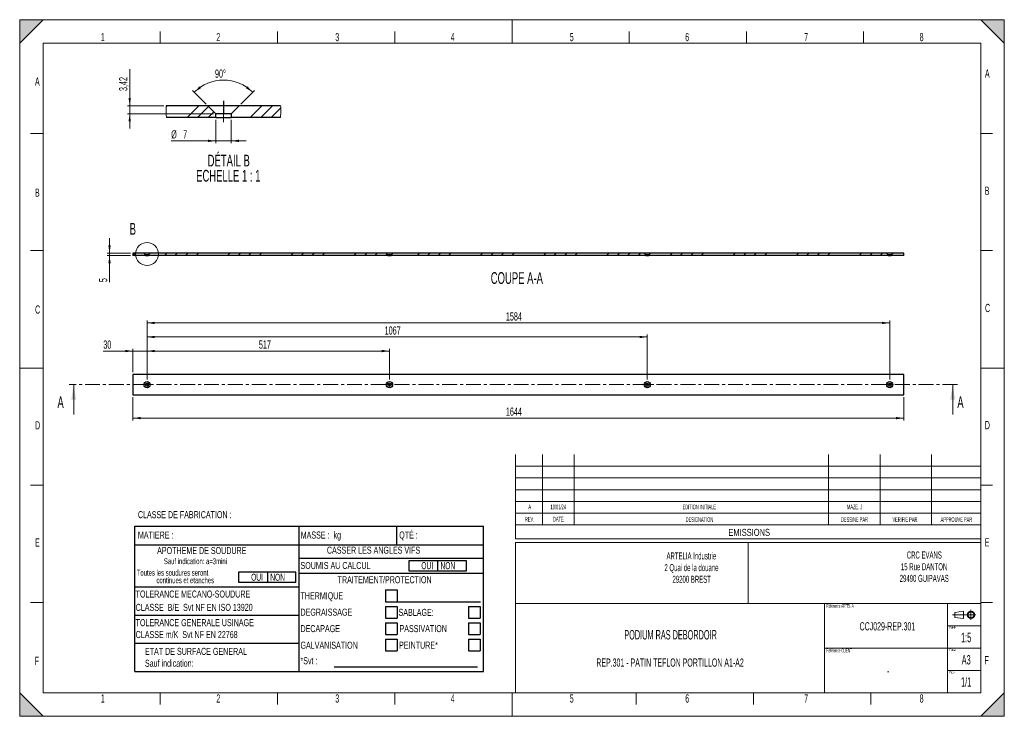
# Model space of a CAD drawing. Header units: millimetres. Extents: x 0 to 2100, y 0 to 1485.
import ezdxf
from ezdxf.enums import TextEntityAlignment as Align

# ---------------------------------------------------------------- set-up
doc = ezdxf.new("R2010")
doc.units = ezdxf.units.MM
doc.header["$LTSCALE"] = 5
doc.linetypes.add('CENTER', pattern=[10.16, 6.35, -1.27, 1.27, -1.27])
doc.linetypes.add('CENTERX2', pattern=[20.32, 12.7, -2.54, 2.54, -2.54])
doc.styles.add('SLDTEXTSTYLE0', font='TXT', dxfattribs={"width": 0.563})
doc.styles.add('SLDTEXTSTYLE1', font='TXT', dxfattribs={"width": 0.605})
doc.styles.add('SLDTEXTSTYLE5', font='TXT', dxfattribs={"width": 0.510549})
doc.styles.add('SLDTEXTSTYLE6', font='TXT', dxfattribs={"width": 0.638186})
doc.dimstyles.new('SLDDIMSTYLE0', dxfattribs={"dimtxt": 17.5, "dimasz": 16.51, "dimexe": 0, "dimexo": 0.0625, "dimgap": 4.375, "dimtad": 1, "dimrnd": 1e-09, "dimzin": 12, "dimdsep": 46, "dimtxsty": 'SLDTEXTSTYLE1', "dimsah": 1, "dimcen": 0.09, "dimadec": 0, "dimazin": 3, "dimtfac": 1, "dimtofl": 0, "dimtmove": 0, "dimatfit": 3, "dimfxl": 1, "dimfrac": 2, "dimtolj": 1, "dimtzin": 12, "dimarcsym": 0})
doc.dimstyles.new('SLDDIMSTYLE1', dxfattribs={"dimtxt": 17.5, "dimasz": 16.51, "dimexe": 0, "dimexo": 0.0625, "dimgap": 4.375, "dimtad": 1, "dimrnd": 1e-09, "dimzin": 12, "dimdsep": 46, "dimtxsty": 'SLDTEXTSTYLE1', "dimsah": 1, "dimcen": 0.09, "dimadec": 0, "dimazin": 3, "dimtfac": 1, "dimtmove": 0, "dimatfit": 0, "dimfxl": 1, "dimfrac": 2, "dimtolj": 1, "dimtzin": 12, "dimarcsym": 0})
doc.dimstyles.new('SLDDIMSTYLE2', dxfattribs={"dimtxt": 17.5, "dimasz": 16.51, "dimexe": 0, "dimexo": 0.0625, "dimgap": 4.375, "dimtad": 1, "dimdec": 0, "dimlfac": 0.2, "dimrnd": 1e-09, "dimzin": 12, "dimdsep": 46, "dimtxsty": 'SLDTEXTSTYLE1', "dimsah": 1, "dimcen": 0.09, "dimadec": 0, "dimazin": 3, "dimtfac": 1, "dimtdec": 0, "dimtmove": 0, "dimatfit": 0, "dimfxl": 1, "dimfrac": 2, "dimtolj": 1, "dimtzin": 12, "dimarcsym": 0})
doc.dimstyles.new('SLDDIMSTYLE3', dxfattribs={"dimtxt": 17.5, "dimasz": 16.51, "dimexe": 0, "dimexo": 0.0625, "dimgap": 4.375, "dimtad": 1, "dimdec": 4, "dimzin": 12, "dimdsep": 46, "dimtxsty": 'SLDTEXTSTYLE1', "dimsah": 1, "dimcen": 0.09, "dimazin": 3, "dimtfac": 1, "dimtofl": 0, "dimtmove": 0, "dimatfit": 3, "dimfxl": 1, "dimfrac": 2, "dimtolj": 1, "dimtzin": 12, "dimarcsym": 0})
doc.dimstyles.new('SLDDIMSTYLE4', dxfattribs={"dimtxt": 17.5, "dimasz": 16.51, "dimexe": 0, "dimexo": 0.0625, "dimgap": 4.375, "dimtad": 1, "dimlfac": 0.2, "dimrnd": 1e-09, "dimzin": 12, "dimdsep": 46, "dimtxsty": 'SLDTEXTSTYLE1', "dimsah": 1, "dimcen": 0.09, "dimadec": 0, "dimazin": 3, "dimtfac": 1, "dimtmove": 0, "dimatfit": 0, "dimfxl": 1, "dimfrac": 2, "dimtolj": 1, "dimtzin": 12, "dimarcsym": 0})

# ---------------------------------------------------------------- blocks, each defined once
blk = doc.blocks.new('SW_NOTE_0')
at = {"color": 0, "linetype": 'Continuous', "lineweight": 18, "insert": (51.3, 19.3), "char_height": 15, "attachment_point": 2, "style": 'SLDTEXTSTYLE0'}
blk.add_mtext('OUI    NON', dxfattribs=at)
blk = doc.blocks.new('SW_NOTE_0_1')
at = {"color": 0, "linetype": 'Continuous', "lineweight": 0, "insert": (0, 19.3), "char_height": 15, "attachment_point": 1, "style": 'SLDTEXTSTYLE1'}
blk.add_mtext('TOLERANCE GENERALE USINAGE', dxfattribs=at)
blk = doc.blocks.new('SW_NOTE_0_2')
at = {"color": 0, "linetype": 'Continuous', "lineweight": 0, "insert": (51.3, 19.3), "char_height": 15, "attachment_point": 2, "style": 'SLDTEXTSTYLE0'}
blk.add_mtext('OUI    NON', dxfattribs=at)
blk = doc.blocks.new('SW_NOTE_0_3')
at = {"color": 0, "linetype": 'Continuous', "lineweight": 0, "insert": (0, 19.3), "char_height": 15, "attachment_point": 1, "style": 'SLDTEXTSTYLE1'}
blk.add_mtext('APOTHEME DE SOUDURE', dxfattribs=at)
blk = doc.blocks.new('SW_NOTE_0_4')
at = {"color": 0, "linetype": 'Continuous', "lineweight": 0, "insert": (0, 19.3), "char_height": 15, "attachment_point": 1, "style": 'SLDTEXTSTYLE1'}
blk.add_mtext('ETAT DE SURFACE GENERAL', dxfattribs=at)
blk = doc.blocks.new('SW_NOTE_0_5')
at = {"color": 0, "linetype": 'Continuous', "lineweight": 0, "insert": (0, 19.3), "char_height": 15, "attachment_point": 1, "style": 'SLDTEXTSTYLE1'}
blk.add_mtext('TOLERANCE MECANO-SOUDURE', dxfattribs=at)
blk = doc.blocks.new('SW_NOTE_0_6')
at = {"color": 0, "linetype": 'Continuous', "lineweight": 0, "insert": (0, 16.1), "char_height": 12.5, "attachment_point": 1, "style": 'SLDTEXTSTYLE1'}
blk.add_mtext('continues et etanches', dxfattribs=at)
blk = doc.blocks.new('SW_NOTE_0_7')
at = {"color": 0, "linetype": 'Continuous', "lineweight": 0, "insert": (0, 16.1), "char_height": 12.5, "attachment_point": 1, "style": 'SLDTEXTSTYLE1'}
blk.add_mtext('Toutes les soudures seront', dxfattribs=at)
blk = doc.blocks.new('SW_NOTE_0_8')
at = {"color": 0, "linetype": 'Continuous', "lineweight": 0, "insert": (0, 19.3), "char_height": 15, "attachment_point": 1, "style": 'SLDTEXTSTYLE1'}
blk.add_mtext('Sauf indication:', dxfattribs=at)
blk = doc.blocks.new('SW_NOTE_0_9')
at = {"color": 0, "linetype": 'Continuous', "lineweight": 0, "insert": (0, 16.1), "char_height": 12.5, "attachment_point": 1, "style": 'SLDTEXTSTYLE1'}
blk.add_mtext('Sauf indication: a=3mini', dxfattribs=at)
blk = doc.blocks.new('SW_NOTE_0_10')
at = {"color": 0, "linetype": 'Continuous', "lineweight": 0, "insert": (0, 19.3), "char_height": 15, "attachment_point": 1, "style": 'SLDTEXTSTYLE1'}
blk.add_mtext('TRAITEMENT/PROTECTION', dxfattribs=at)
blk = doc.blocks.new('SW_NOTE_0_11')
at = {"color": 0, "linetype": 'Continuous', "lineweight": 0, "insert": (0, 19.3), "char_height": 15, "attachment_point": 1, "style": 'SLDTEXTSTYLE1'}
blk.add_mtext('PASSIVATION', dxfattribs=at)
blk = doc.blocks.new('SW_NOTE_0_12')
at = {"color": 0, "linetype": 'Continuous', "lineweight": 0, "insert": (0, 19.3), "char_height": 15, "attachment_point": 1, "style": 'SLDTEXTSTYLE1'}
blk.add_mtext('PEINTURE*', dxfattribs=at)
blk = doc.blocks.new('SW_NOTE_0_13')
at = {"color": 0, "linetype": 'Continuous', "lineweight": 0, "insert": (0, 19.3), "char_height": 15, "attachment_point": 1, "style": 'SLDTEXTSTYLE1'}
blk.add_mtext('SABLAGE:', dxfattribs=at)
blk = doc.blocks.new('SW_NOTE_0_14')
at = {"color": 0, "linetype": 'Continuous', "lineweight": 0, "insert": (0, 19.3), "char_height": 15, "attachment_point": 1, "style": 'SLDTEXTSTYLE1'}
blk.add_mtext('DEGRAISSAGE', dxfattribs=at)
blk = doc.blocks.new('SW_NOTE_0_15')
at = {"color": 0, "linetype": 'Continuous', "lineweight": 0, "insert": (0, 19.3), "char_height": 15, "attachment_point": 1, "style": 'SLDTEXTSTYLE1'}
blk.add_mtext('DECAPAGE', dxfattribs=at)
blk = doc.blocks.new('SW_NOTE_0_16')
at = {"color": 0, "linetype": 'Continuous', "lineweight": 0, "insert": (0, 19.3), "char_height": 15, "attachment_point": 1, "style": 'SLDTEXTSTYLE1'}
blk.add_mtext('THERMIQUE', dxfattribs=at)
blk = doc.blocks.new('SW_NOTE_0_17')
at = {"color": 0, "linetype": 'Continuous', "lineweight": 0, "insert": (0, 19.3), "char_height": 15, "attachment_point": 1, "style": 'SLDTEXTSTYLE1'}
blk.add_mtext('GALVANISATION', dxfattribs=at)
blk = doc.blocks.new('SW_NOTE_0_18')
at = {"color": 0, "linetype": 'Continuous', "lineweight": 0, "insert": (0, 19.3), "char_height": 15, "attachment_point": 1, "style": 'SLDTEXTSTYLE1'}
blk.add_mtext('*Svt :', dxfattribs=at)
blk = doc.blocks.new('SW_NOTE_0_19')
at = {"color": 0, "linetype": 'Continuous', "lineweight": 0, "insert": (0, 19.3), "char_height": 15, "attachment_point": 1, "style": 'SLDTEXTSTYLE1'}
blk.add_mtext('CASSER LES ANGLES VIFS', dxfattribs=at)
blk = doc.blocks.new('SW_NOTE_0_20')
at = {"color": 0, "linetype": 'Continuous', "lineweight": 0, "insert": (0, 19.3), "char_height": 15, "attachment_point": 1, "style": 'SLDTEXTSTYLE1'}
blk.add_mtext('SOUMIS AU CALCUL', dxfattribs=at)
blk = doc.blocks.new('Bloc matiere-traitement')
at = {"color": 7, "linetype": 'Continuous', "lineweight": 25}
for p, q in [((753.4, 0), (753.4, 309.9)), ((753.4, 309.9), (1497, 309.9)), ((1103.9, 0), (1103.9, 309.9)), ((1311.9, 269.9), (1311.9, 309.9)), ((1497, 0), (1497, 309.9)), ((753.4, 269.9), (1497, 269.9)), ((1103.9, 241.6), (1497, 241.6)), ((1338.3, 213.9), (1338.3, 236.6)), ((1338.3, 236.6), (1459.8, 236.6)), ((1399.1, 236.6), (1399.1, 213.9)), ((1459.8, 236.6), (1459.8, 213.9)), ((975.3, 189.2), (975.3, 211.9)), ((975.3, 211.9), (1096.8, 211.9)), ((1036.1, 211.9), (1036.1, 189.2)), ((1096.8, 189.2), (1096.8, 211.9)), ((1459.8, 213.9), (1338.3, 213.9)), ((1096.8, 189.2), (975.3, 189.2)), ((1103.9, 209.3), (1497, 209.3)), ((753.4, 180.2), (1103.9, 180.2)), ((1287.9, 173.6), (1312.9, 173.6)), ((1287.9, 173.6), (1287.9, 148.6)), ((1312.9, 173.6), (1312.9, 148.6)), ((1287.9, 148.6), (1312.9, 148.6)), ((1307.6, 148.6), (1490.4, 148.6)), ((1287.9, 138.6), (1312.9, 138.6)), ((1287.9, 138.6), (1287.9, 113.6)), ((1312.9, 138.6), (1312.9, 113.6)), ((1464.7, 138.6), (1464.7, 113.6)), ((1464.7, 138.6), (1489.7, 138.6)), ((1489.7, 138.6), (1489.7, 113.6)), ((753.4, 120), (1103.9, 120)), ((1287.9, 113.6), (1312.9, 113.6)), ((1464.7, 113.6), (1489.7, 113.6)), ((1287.9, 103.6), (1312.9, 103.6)), ((1287.9, 103.6), (1287.9, 78.6)), ((1312.9, 103.6), (1312.9, 78.6)), ((1464.7, 103.6), (1464.7, 78.6)), ((1464.7, 103.6), (1489.7, 103.6)), ((1489.7, 103.6), (1489.7, 78.6)), ((1287.9, 78.6), (1312.9, 78.6)), ((1287.9, 68.6), (1287.9, 43.6)), ((1287.9, 68.6), (1312.9, 68.6)), ((1312.9, 68.6), (1312.9, 43.6)), ((1464.7, 78.6), (1489.7, 78.6)), ((1464.7, 68.6), (1464.7, 43.6)), ((1464.7, 68.6), (1489.7, 68.6)), ((1489.7, 68.6), (1489.7, 43.6)), ((753.4, 60), (1103.9, 60)), ((1287.9, 43.6), (1312.9, 43.6)), ((1464.7, 43.6), (1489.7, 43.6)), ((753.4, 0), (1497, 0)), ((1178.6, 9.4), (1483.9, 9.4))]:
    blk.add_line(p, q, dxfattribs=at)
at = {"color": 7, "linetype": 'Continuous', "lineweight": 0}
for name, p in [('SW_NOTE_0_3', (800.8, 245.8)), ('SW_NOTE_0_19', (1162.9, 246.7)), ('SW_NOTE_0_9', (815.2, 225)), ('SW_NOTE_0_20', (1106.5, 214)), ('SW_NOTE_0_7', (757.3, 200.5)), ('SW_NOTE_0_6', (799.3, 184.4)), ('SW_NOTE_0_2', (986.1, 188.9)), ('SW_NOTE_0_10', (1185.7, 183.6)), ('SW_NOTE_0_5', (755, 153.1)), ('SW_NOTE_0_16', (1106.5, 149.3)), ('SW_NOTE_0_14', (1106.5, 114.4)), ('SW_NOTE_0_13', (1315.7, 114)), ('SW_NOTE_0_1', (755, 92.1)), ('SW_NOTE_0_15', (1106.5, 79.4)), ('SW_NOTE_0_11', (1317.7, 79.4)), ('SW_NOTE_0_17', (1106.5, 44)), ('SW_NOTE_0_12', (1316.9, 44.2)), ('SW_NOTE_0_4', (774.8, 30.9)), ('SW_NOTE_0_8', (774.8, 5.5)), ('SW_NOTE_0_18', (1106.5, 11))]:
    blk.add_blockref(name, p, dxfattribs=at)
at = {"color": 7, "linetype": 'Continuous', "lineweight": 18}
blk.add_blockref('SW_NOTE_0', (1349.1, 213.6), dxfattribs=at)
at = {"color": 7, "linetype": 'Continuous', "lineweight": 0, "style": 'SLDTEXTSTYLE1', "width": 0.605}
for tag, p in [('CLASSFAB', (759.8, 322.1)), ('MATERIAU', (759.8, 278.7)), ('MASSE', (1107, 278.7)), ('QUANTITE', (1317.1, 278.7)), ('TOLEMECAO', (755, 124.5)), ('TOLGEN', (755, 66.5))]:
    blk.add_attdef(tag, text='', height=15, dxfattribs=at).set_placement(p, align=Align.BOTTOM_LEFT)
at = {"color": 7, "linetype": 'Continuous', "lineweight": 0}
for tag in ['THERMIQUE', 'SABLAGE', 'GALVA', 'PEINTURE_SVT', 'PASSIV', 'DECAPAGE', 'DEGRAISSAGE', 'PEINTURE', 'RA']:
    blk.add_attdef(tag, (0, 0), '', height=17.5, dxfattribs=at)
at = {"color": 7, "linetype": 'Continuous', "lineweight": 18}
for tag in ['SOUDUREETANCHES?', 'CALCUL?']:
    blk.add_attdef(tag, (0, 0), '', height=17.5, dxfattribs=at)
blk = doc.blocks.new('SW_NOTE_0_22')
at = {"color": 0, "linetype": 'Continuous', "lineweight": 0, "attachment_point": 2, "style": 'SLDTEXTSTYLE5'}
for s, insert, char_height in [('PODIUM RAS DEBORDOIR', (143.5, 25.8), 20), ('REP.301 - PATIN TEFLON PORTILLON A1-A2', (142.3, -34.7), 17.5)]:
    blk.add_mtext(s, dxfattribs=dict(at, insert=insert, char_height=char_height))
blk = doc.blocks.new('SW_NOTE_0_23')
at = {"color": 0, "linetype": 'Continuous', "lineweight": 0, "char_height": 15, "attachment_point": 2, "style": 'SLDTEXTSTYLE5'}
for s, insert in [('CRC EVANS', (50.2, 19.3)), ('15 Rue DANTON', (49.7, -5.6)), ('29490 GUIPAVAS', (50, -30.5))]:
    blk.add_mtext(s, dxfattribs=dict(at, insert=insert))
blk = doc.blocks.new('SW_NOTE_0_24')
at = {"color": 0, "linetype": 'Continuous', "lineweight": 0, "char_height": 15, "attachment_point": 2, "style": 'SLDTEXTSTYLE5'}
for s, insert in [('ARTELIA Industrie', (75.2, 19.3)), ('2 Quai de la douane', (75.4, -5.6)), ('29200 BREST', (75.8, -30.5))]:
    blk.add_mtext(s, dxfattribs=dict(at, insert=insert))
blk = doc.blocks.new('_D')
at = {"color": 7, "linetype": 'Continuous', "lineweight": 0, "transparency": 16777216}
for p, q in [((241.6, 680.6), (241.6, 630.6)), ((1885.6, 680.6), (1885.6, 630.6)), ((241.6, 635.6), (1885.6, 635.6))]:
    blk.add_line(p, q, dxfattribs=at)
at = {"color": 7, "linetype": 'Continuous', "lineweight": 18, "transparency": 16777216}
for points in [[(241.6, 635.6), (258.1, 633.1), (258.1, 638.1)], [(1885.6, 635.6), (1869.1, 638.1), (1869.1, 633.1)]]:
    blk.add_solid(points, dxfattribs=at)
at = {"color": 7, "linetype": 'Continuous', "lineweight": 18, "transparency": 16777216, "insert": (1036.9, 658.2), "char_height": 17.5, "attachment_point": 1, "style": 'SLDTEXTSTYLE1'}
blk.add_mtext('1644', dxfattribs=at)
blk = doc.blocks.new('_D_1')
at = {"color": 7, "linetype": 'Continuous', "lineweight": 0, "transparency": 16777216}
for p, q in [((241.6, 778.6), (178.3, 778.6)), ((241.6, 733.6), (241.6, 783.6)), ((241.6, 778.6), (271.6, 778.6)), ((271.6, 717.9), (271.6, 783.6)), ((271.6, 778.6), (303.4, 778.6))]:
    blk.add_line(p, q, dxfattribs=at)
at = {"color": 7, "linetype": 'Continuous', "lineweight": 18, "transparency": 16777216}
for points in [[(241.6, 778.6), (225.1, 781.1), (225.1, 776.1)], [(271.6, 778.6), (288.1, 776.1), (288.1, 781.1)]]:
    blk.add_solid(points, dxfattribs=at)
at = {"color": 7, "linetype": 'Continuous', "lineweight": 18, "transparency": 16777216, "insert": (178.3, 801.2), "char_height": 17.5, "attachment_point": 1, "style": 'SLDTEXTSTYLE1'}
blk.add_mtext('30', dxfattribs=at)
blk = doc.blocks.new('_D_2')
at = {"color": 7, "linetype": 'Continuous', "lineweight": 0, "transparency": 16777216}
for p, q in [((271.6, 717.9), (271.6, 783.6)), ((271.6, 778.6), (788.6, 778.6)), ((788.6, 717.9), (788.6, 783.6))]:
    blk.add_line(p, q, dxfattribs=at)
at = {"color": 7, "linetype": 'Continuous', "lineweight": 18, "transparency": 16777216}
for points in [[(271.6, 778.6), (288.1, 776.1), (288.1, 781.1)], [(788.6, 778.6), (772.1, 781.1), (772.1, 776.1)]]:
    blk.add_solid(points, dxfattribs=at)
at = {"color": 7, "linetype": 'Continuous', "lineweight": 18, "transparency": 16777216, "insert": (510.1, 801.2), "char_height": 17.5, "attachment_point": 1, "style": 'SLDTEXTSTYLE1'}
blk.add_mtext('517', dxfattribs=at)
blk = doc.blocks.new('_D_3')
at = {"color": 7, "linetype": 'Continuous', "lineweight": 0, "transparency": 16777216}
for p, q in [((271.6, 717.9), (271.6, 813.6)), ((271.6, 808.6), (1338.6, 808.6)), ((1338.6, 717.9), (1338.6, 813.6))]:
    blk.add_line(p, q, dxfattribs=at)
at = {"color": 7, "linetype": 'Continuous', "lineweight": 18, "transparency": 16777216}
for points in [[(271.6, 808.6), (288.1, 806.1), (288.1, 811.1)], [(1338.6, 808.6), (1322.1, 811.1), (1322.1, 806.1)]]:
    blk.add_solid(points, dxfattribs=at)
at = {"color": 7, "linetype": 'Continuous', "lineweight": 18, "transparency": 16777216, "insert": (778.4, 831.2), "char_height": 17.5, "attachment_point": 1, "style": 'SLDTEXTSTYLE1'}
blk.add_mtext('1067', dxfattribs=at)
blk = doc.blocks.new('_D_4')
at = {"color": 7, "linetype": 'Continuous', "lineweight": 0, "transparency": 16777216}
for p, q in [((271.6, 717.9), (271.6, 843.6)), ((1855.6, 717.9), (1855.6, 843.6)), ((271.6, 838.6), (1855.6, 838.6))]:
    blk.add_line(p, q, dxfattribs=at)
at = {"color": 7, "linetype": 'Continuous', "lineweight": 18, "transparency": 16777216}
for points in [[(271.6, 838.6), (288.1, 836.1), (288.1, 841.1)], [(1855.6, 838.6), (1839.1, 841.1), (1839.1, 836.1)]]:
    blk.add_solid(points, dxfattribs=at)
at = {"color": 7, "linetype": 'Continuous', "lineweight": 18, "transparency": 16777216, "insert": (1036.9, 861.2), "char_height": 17.5, "attachment_point": 1, "style": 'SLDTEXTSTYLE1'}
blk.add_mtext('1584', dxfattribs=at)
blk = doc.blocks.new('SW_CENTERMARKSYMBOL_0')
at = {"color": 0, "linetype": 'Continuous', "lineweight": 18}
for p, q in [((-5, 0), (-5.8, 0)), ((0, 0), (-2.5, 0)), ((0, 5), (0, 5.8)), ((0, 0), (0, 2.5)), ((0, 0), (0, -2.5)), ((0, 0), (2.5, 0)), ((5, 0), (5.8, 0)), ((0, -5), (0, -5.8))]:
    blk.add_line(p, q, dxfattribs=at)
blk = doc.blocks.new('SW_CENTERMARKSYMBOL_1')
at = {"color": 0, "linetype": 'Continuous', "lineweight": 18}
for p, q in [((-5, 0), (-5.8, 0)), ((0, 0), (-2.5, 0)), ((0, 5), (0, 5.8)), ((0, 0), (0, 2.5)), ((0, 0), (0, -2.5)), ((0, 0), (2.5, 0)), ((5, 0), (5.8, 0)), ((0, -5), (0, -5.8))]:
    blk.add_line(p, q, dxfattribs=at)
blk = doc.blocks.new('SW_CENTERMARKSYMBOL_2')
at = {"color": 0, "linetype": 'Continuous', "lineweight": 18}
for p, q in [((-5, 0), (-5.8, 0)), ((0, 0), (-2.5, 0)), ((0, 5), (0, 5.8)), ((0, 0), (0, 2.5)), ((0, 0), (0, -2.5)), ((0, 0), (2.5, 0)), ((5, 0), (5.8, 0)), ((0, -5), (0, -5.8))]:
    blk.add_line(p, q, dxfattribs=at)
blk = doc.blocks.new('SW_CENTERMARKSYMBOL_3')
at = {"color": 0, "linetype": 'Continuous', "lineweight": 18}
for p, q in [((-5, 0), (-5.8, 0)), ((0, 0), (-2.5, 0)), ((0, 5), (0, 5.8)), ((0, 0), (0, 2.5)), ((0, 0), (0, -2.5)), ((0, 0), (2.5, 0)), ((5, 0), (5.8, 0)), ((0, -5), (0, -5.8))]:
    blk.add_line(p, q, dxfattribs=at)
blk = doc.blocks.new('SW_CENTERMARKSYMBOL_4')
at = {"color": 0, "linetype": 'Continuous', "lineweight": 18}
for p, q in [((-5, 0), (-5.8, 0)), ((0, 0), (-2.5, 0)), ((0, 5), (0, 5.8)), ((0, 0), (0, 2.5)), ((0, 0), (0, -2.5)), ((0, 0), (2.5, 0)), ((5, 0), (5.8, 0)), ((0, -5), (0, -5.8))]:
    blk.add_line(p, q, dxfattribs=at)
blk = doc.blocks.new('SW_CENTERMARKSYMBOL_5')
at = {"color": 0, "linetype": 'Continuous', "lineweight": 18}
for p, q in [((-5, 0), (-5.8, 0)), ((0, 0), (-2.5, 0)), ((0, 5), (0, 5.8)), ((0, 0), (0, 2.5)), ((0, 0), (0, -2.5)), ((0, 0), (2.5, 0)), ((5, 0), (5.8, 0)), ((0, -5), (0, -5.8))]:
    blk.add_line(p, q, dxfattribs=at)
blk = doc.blocks.new('SW_CENTERMARKSYMBOL_6')
at = {"color": 0, "linetype": 'Continuous', "lineweight": 18}
for p, q in [((-5, 0), (-5.8, 0)), ((0, 0), (-2.5, 0)), ((0, 5), (0, 5.8)), ((0, 0), (0, 2.5)), ((0, 0), (0, -2.5)), ((0, 0), (2.5, 0)), ((5, 0), (5.8, 0)), ((0, -5), (0, -5.8))]:
    blk.add_line(p, q, dxfattribs=at)
blk = doc.blocks.new('SW_CENTERMARKSYMBOL_7')
at = {"color": 0, "linetype": 'Continuous', "lineweight": 18}
for p, q in [((-5, 0), (-5.8, 0)), ((0, 0), (-2.5, 0)), ((0, 5), (0, 5.8)), ((0, 0), (0, 2.5)), ((0, 0), (0, -2.5)), ((0, 0), (2.5, 0)), ((5, 0), (5.8, 0)), ((0, -5), (0, -5.8))]:
    blk.add_line(p, q, dxfattribs=at)
blk = doc.blocks.new('_D_5')
at = {"color": 7, "linetype": 'Continuous', "lineweight": 0, "transparency": 16777216}
for p, q in [((191.6, 987.2), (191.6, 1019)), ((236.6, 987.2), (186.6, 987.2)), ((191.6, 987.2), (191.6, 982.2)), ((236.6, 982.2), (186.6, 982.2)), ((191.6, 982.2), (191.6, 925.5))]:
    blk.add_line(p, q, dxfattribs=at)
at = {"color": 7, "linetype": 'Continuous', "lineweight": 18, "transparency": 16777216}
for points in [[(191.6, 987.2), (194.2, 1003.7), (189.1, 1003.7)], [(191.6, 982.2), (189.1, 965.7), (194.2, 965.7)]]:
    blk.add_solid(points, dxfattribs=at)
at = {"color": 7, "linetype": 'Continuous', "lineweight": 18, "transparency": 16777216, "insert": (169.1, 925.5), "char_height": 17.5, "attachment_point": 1, "rotation": 90, "style": 'SLDTEXTSTYLE1'}
blk.add_mtext('5', dxfattribs=at)
blk = doc.blocks.new('SW_HATCH_0')
at = {"color": 0, "linetype": 'Continuous', "lineweight": 18}
for p, q in [((-202.1, 0), (-204.2, -2.2)), ((-134.7, 0), (-159.7, -25)), ((0, 0), (-25, -25)), ((22.5, 0), (-2.5, -25)), ((-114, -1.7), (-137.3, -25)), ((-102.7, -12.9), (-114.8, -25)), ((40.1, -4.8), (19.9, -25))]:
    blk.add_line(p, q, dxfattribs=at)
blk = doc.blocks.new('_D_6')
at = {"color": 7, "linetype": 'Continuous', "lineweight": 0, "transparency": 16777216}
for p, q in [((418.1, 1271.7), (418.1, 1221.7)), ((451.1, 1271.7), (451.1, 1221.7)), ((418.1, 1226.7), (323.1, 1226.7)), ((451.1, 1226.7), (418.1, 1226.7)), ((451.1, 1226.7), (482.9, 1226.7))]:
    blk.add_line(p, q, dxfattribs=at)
at = {"color": 7, "linetype": 'Continuous', "lineweight": 18, "transparency": 16777216}
for points in [[(418.1, 1226.7), (401.6, 1229.2), (401.6, 1224.2)], [(451.1, 1226.7), (467.6, 1224.2), (467.6, 1229.2)]]:
    blk.add_solid(points, dxfattribs=at)
at = {"color": 7, "linetype": 'Continuous', "lineweight": 18, "transparency": 16777216, "char_height": 17.5, "attachment_point": 1, "style": 'SLDTEXTSTYLE1'}
for s, insert in [('%%c', (323.1, 1249.3)), ('7', (348.6, 1249.3))]:
    blk.add_mtext(s, dxfattribs=dict(at, insert=insert))
blk = doc.blocks.new('_D_7')
at = {"color": 7, "linetype": 'Continuous', "lineweight": 0, "transparency": 16777216}
for p, q in [((397.5, 1305.2), (368.8, 1334)), ((471.8, 1305.2), (500.5, 1334))]:
    blk.add_line(p, q, dxfattribs=at)
at = {"color": 7, "linetype": 'Continuous', "lineweight": 18, "transparency": 16777216}
blk.add_arc((434.6, 1268.1), 88.2, 45, 135, dxfattribs=at)
for points in [[(372.3, 1330.4), (386.6, 1339), (383.4, 1342.9)], [(497, 1330.4), (485.9, 1342.9), (482.6, 1339)]]:
    blk.add_solid(points, dxfattribs=at)
at = {"color": 7, "linetype": 'Continuous', "lineweight": 18, "transparency": 16777216, "insert": (416.5, 1378.8), "char_height": 17.5, "attachment_point": 1, "style": 'SLDTEXTSTYLE1'}
blk.add_mtext('90°', dxfattribs=at)
blk = doc.blocks.new('_D_8')
at = {"color": 7, "linetype": 'Continuous', "lineweight": 0, "transparency": 16777216}
for p, q in [((234.6, 1301.7), (234.6, 1379.7)), ((307.7, 1301.7), (229.6, 1301.7)), ((413.1, 1284.6), (229.6, 1284.6)), ((234.6, 1301.7), (234.6, 1284.6)), ((234.6, 1284.6), (234.6, 1252.9))]:
    blk.add_line(p, q, dxfattribs=at)
at = {"color": 7, "linetype": 'Continuous', "lineweight": 18, "transparency": 16777216}
for points in [[(234.6, 1301.7), (237.2, 1318.2), (232.1, 1318.2)], [(234.6, 1284.6), (232.1, 1268.1), (237.2, 1268.1)]]:
    blk.add_solid(points, dxfattribs=at)
at = {"color": 7, "linetype": 'Continuous', "lineweight": 18, "transparency": 16777216, "insert": (212.1, 1332.9), "char_height": 17.5, "attachment_point": 1, "rotation": 90, "style": 'SLDTEXTSTYLE1'}
blk.add_mtext('3,42', dxfattribs=at)
blk = doc.blocks.new('SW_NOTE_0_26')
at = {"color": 0, "linetype": 'Continuous', "lineweight": 18, "char_height": 25, "attachment_point": 2, "style": 'SLDTEXTSTYLE1'}
for s, insert in [('DÉTAIL B', (77.7, 32.2)), ('ECHELLE 1 : 1', (76.7, -0.1))]:
    blk.add_mtext(s, dxfattribs=dict(at, insert=insert))

msp = doc.modelspace()

# ---------------------------------------------------------------- hatches: boundary and pattern name
at = {"linetype": 'Continuous'}
for points in [[(0, 1435), (50, 1485), (0, 1485)], [(2050, 1485), (2100, 1435), (2100, 1485)], [(0, 0), (50, 0), (0, 50)], [(2050, 0), (2100, 0), (2100, 50)]]:
    msp.add_hatch(color=7, dxfattribs=at).paths.add_polyline_path(points, flags=0)
at = {"linetype": 'Continuous', "lineweight": 18}
h = msp.add_hatch(dxfattribs=at)
h.set_pattern_fill('ANSI34', scale=5, angle=3e-322, style=0)
h.paths.add_polyline_path([(264.91653, 987.2098), (241.63653, 987.2098), (241.63653, 982.2098), (268.33653, 982.2098), (268.33653, 983.7898)], flags=0)
h = msp.add_hatch(dxfattribs=at)
h.set_pattern_fill('ANSI34', scale=5, angle=3e-322, style=0)
h.paths.add_polyline_path([(274.93653, 982.2098), (785.33653, 982.2098), (785.33653, 983.7898), (781.91653, 987.2098), (278.35653, 987.2098), (274.93653, 983.7898)], flags=0)
h = msp.add_hatch(dxfattribs=at)
h.set_pattern_fill('ANSI34', scale=5, angle=3e-322, style=0)
h.paths.add_polyline_path([(791.93653, 982.2098), (1335.33653, 982.2098), (1335.33653, 983.7898), (1331.91653, 987.2098), (795.35653, 987.2098), (791.93653, 983.7898)], flags=0)
h = msp.add_hatch(dxfattribs=at)
h.set_pattern_fill('ANSI34', scale=5, angle=3e-322, style=0)
h.paths.add_polyline_path([(1341.93653, 982.2098), (1852.33653, 982.2098), (1852.33653, 983.7898), (1848.91653, 987.2098), (1345.35653, 987.2098), (1341.93653, 983.7898)], flags=0)
h = msp.add_hatch(dxfattribs=at)
h.set_pattern_fill('ANSI34', scale=5, angle=3e-322, style=0)
h.paths.add_polyline_path([(1858.93653, 982.2098), (1885.63653, 982.2098), (1885.63653, 987.2098), (1862.35653, 987.2098), (1858.93653, 983.7898)], flags=0)

# ---------------------------------------------------------------- linework, layer by layer
at = {"color": 7, "linetype": 'Continuous', "lineweight": 18}
for p, q in [((0, 1485), (0, 1435)), ((0, 1435), (50, 1485)), ((50, 1485), (0, 1485)), ((0, 0), (0, 1485)), ((0, 1485), (2100, 1485)), ((1050, 1485), (1050, 1435.17068)), ((2050, 1485), (2100, 1485)), ((2100, 1435), (2050, 1485)), ((2100, 1485), (2100, 1435)), ((2100, 0), (2100, 1485)), ((299.92381, 1460.17068), (299.92381, 1435.17068)), ((299.92381, 1460.17068), (299.92381, 1435.17068)), ((549.92381, 1460.17068), (549.92381, 1435.17068)), ((549.92381, 1460.17068), (549.92381, 1435.17068)), ((549.92381, 1460.17068), (549.92381, 1435.17068)), ((799.92381, 1460.17068), (799.92381, 1435.17068)), ((799.92381, 1460.17068), (799.92381, 1435.17068)), ((799.92381, 1460.17068), (799.92381, 1435.17068)), ((799.92381, 1460.17068), (799.92381, 1435.17068)), ((1299.92381, 1460.17068), (1299.92381, 1435.17068)), ((1549.92381, 1460.17068), (1549.92381, 1435.17068)), ((1799.92381, 1460.17068), (1799.92381, 1435.17068)), ((2049.92381, 1435.17068), (49.92381, 1435.17068)), ((49.92381, 1435.17068), (49.92381, 50.17068)), ((2049.92381, 50.17068), (2049.92381, 1435.17068)), ((49.92381, 1242.67068), (23.26561, 1242.67068)), ((2049.92381, 1242.67068), (2074.92381, 1242.67068)), ((2049.92381, 1242.67068), (2074.92381, 1242.67068)), ((49.92381, 992.67068), (23.26561, 992.67068)), ((2049.92381, 992.67068), (2074.92381, 992.67068)), ((2049.92381, 992.67068), (2074.92381, 992.67068)), ((2049.92381, 992.67068), (2074.92381, 992.67068)), ((0, 742.5), (49.92381, 742.5)), ((2100, 742.5), (2049.92381, 742.5)), ((115.21005, 643.5975), (115.21005, 707.0975)), ((1989.87311, 643.5975), (1989.87311, 707.0975)), ((1057.42381, 557.75178), (1057.42381, 378.05983)), ((1114.92381, 408.05983), (1114.92381, 557.75178)), ((1182.57477, 557.75178), (1182.57477, 408.05983)), ((1724.94088, 408.05983), (1724.94088, 557.75178)), ((1834.92381, 408.05983), (1834.92381, 557.75178)), ((1944.90675, 408.05983), (1944.90675, 557.75178)), ((2049.92381, 50.17068), (2049.92381, 557.75178)), ((1057.42381, 533.05983), (2049.92381, 533.05983)), ((1057.42381, 508.05983), (2049.92381, 508.05983)), ((49.92381, 492.67068), (23.26561, 492.67068)), ((1057.42381, 483.05983), (2049.92381, 483.05983)), ((2049.92381, 492.67068), (2074.92381, 492.67068)), ((2049.92381, 492.67068), (2074.92381, 492.67068)), ((2049.92381, 492.67068), (2074.92381, 492.67068)), ((1057.42381, 458.05983), (2049.92381, 458.05983)), ((1057.42381, 433.05983), (2049.92381, 433.05983)), ((1114.92381, 408.05983), (1057.42381, 408.05983)), ((1114.92381, 408.05983), (1182.57477, 408.05983)), ((1182.57477, 408.05983), (1724.94088, 408.05983)), ((1724.94088, 408.05983), (1834.92381, 408.05983)), ((1834.92381, 408.05983), (1944.90675, 408.05983)), ((1944.90675, 408.05983), (2049.92381, 408.05983)), ((1057.42381, 378.05983), (2049.92381, 378.05983)), ((1057.42381, 50.17068), (1057.42381, 370.19082)), ((1057.42381, 370.19082), (1553.67381, 370.19082)), ((1553.67381, 240.19082), (1553.67381, 370.19082)), ((1553.67381, 370.19082), (2049.92381, 370.19082)), ((49.92381, 242.67068), (23.26561, 242.67068)), ((1057.42381, 240.19082), (2049.92381, 240.19082)), ((1716.41788, 240.19082), (1716.41788, 50.17068)), ((1978.91788, 192.67068), (1978.91788, 240.17068)), ((2049.92381, 242.67068), (2074.92381, 242.67068)), ((2049.92381, 242.67068), (2074.92381, 242.67068)), ((1994.32877, 221.40841), (1994.26504, 210.90963)), ((2013.10869, 208.54775), (1994.26504, 210.90963)), ((1994.32877, 221.40841), (2013.10869, 224.29361)), ((2013.10869, 208.54775), (2013.10869, 224.29361)), ((1978.91788, 145.17068), (1978.91788, 192.67068)), ((1978.91788, 192.67068), (2049.92381, 192.67068)), ((1716.41788, 145.17068), (1978.91788, 145.17068)), ((1978.91788, 97.67068), (1978.91788, 145.17068)), ((1978.91788, 145.17068), (2049.92381, 145.17068)), ((1978.91788, 50.17068), (1978.91788, 97.67068)), ((1978.91788, 97.67068), (2049.92381, 97.67068)), ((0, 50), (0, 0)), ((50, 0), (0, 50)), ((49.92381, 50.17068), (2049.92381, 50.17068)), ((299.92381, 50.17068), (299.92381, 25.17068)), ((299.92381, 50.17068), (299.92381, 25.17068)), ((549.92381, 50.17068), (549.92381, 25.17068)), ((549.92381, 50.17068), (549.92381, 25.17068)), ((549.92381, 50.17068), (549.92381, 25.17068)), ((799.92381, 50.17068), (799.92381, 25.17068)), ((799.92381, 50.17068), (799.92381, 25.17068)), ((799.92381, 50.17068), (799.92381, 25.17068)), ((799.92381, 50.17068), (799.92381, 25.17068)), ((1050, 0), (1050, 50.17068)), ((1057.42381, 50.17068), (2049.92381, 50.17068)), ((1114.92381, 50.17068), (2049.92381, 50.17068)), ((1315.07618, 50.17068), (1315.07618, 25.17068)), ((1565.07618, 50.17068), (1565.07618, 25.17068)), ((1815.07618, 50.17068), (1815.07618, 25.17068)), ((1839.80138, 50.33071), (1839.80138, 50.17068)), ((1839.80138, 50.33071), (1839.80138, 50.17068)), ((2050, 0), (2100, 50)), ((2100, 50), (2100, 0)), ((0, 0), (50, 0)), ((0, 0), (2100, 0)), ((2100, 0), (2050, 0))]:
    msp.add_line(p, q, dxfattribs=at)
at = {"color": 8, "linetype": 'CENTERX2'}
msp.add_line((434.63449, 1311.70625), (434.63449, 1284.60625), dxfattribs=at)
at = {"color": 7, "linetype": 'Continuous', "lineweight": 25}
for p, q in [((401.03445, 1301.70625), (312.66044, 1301.70625)), ((418.13443, 1284.60625), (401.03445, 1301.70625)), ((468.23452, 1301.70625), (401.03445, 1301.70625)), ((451.13454, 1284.60625), (418.13443, 1284.60625)), ((418.13443, 1276.70625), (418.13443, 1284.60625)), ((468.23452, 1301.70625), (451.13454, 1284.60625)), ((451.13454, 1284.60625), (451.13454, 1276.70625)), ((556.60854, 1301.70625), (468.23452, 1301.70625)), ((418.13443, 1276.70625), (313.35662, 1276.70625)), ((418.13443, 1276.70625), (451.13454, 1276.70625)), ((555.91235, 1276.70625), (451.13454, 1276.70625)), ((241.63653, 987.2098), (241.63653, 982.2098)), ((264.91653, 987.2098), (241.63653, 987.2098)), ((268.33653, 983.7898), (264.91653, 987.2098)), ((278.35653, 987.2098), (264.91653, 987.2098)), ((278.35653, 987.2098), (274.93653, 983.7898)), ((781.91653, 987.2098), (278.35653, 987.2098)), ((785.33653, 983.7898), (781.91653, 987.2098)), ((795.35653, 987.2098), (781.91653, 987.2098)), ((795.35653, 987.2098), (791.93653, 983.7898)), ((1331.91653, 987.2098), (795.35653, 987.2098)), ((1335.33653, 983.7898), (1331.91653, 987.2098)), ((1345.35653, 987.2098), (1331.91653, 987.2098)), ((1345.35653, 987.2098), (1341.93653, 983.7898)), ((1848.91653, 987.2098), (1345.35653, 987.2098)), ((1852.33653, 983.7898), (1848.91653, 987.2098)), ((1862.35653, 987.2098), (1848.91653, 987.2098)), ((1862.35653, 987.2098), (1858.93653, 983.7898)), ((1885.63653, 987.2098), (1862.35653, 987.2098)), ((1885.63653, 982.2098), (1885.63653, 987.2098)), ((268.33653, 982.2098), (241.63653, 982.2098)), ((274.93653, 983.7898), (268.33653, 983.7898)), ((268.33653, 982.2098), (268.33653, 983.7898)), ((268.33653, 982.2098), (274.93653, 982.2098)), ((274.93653, 983.7898), (274.93653, 982.2098)), ((785.33653, 982.2098), (274.93653, 982.2098)), ((791.93653, 983.7898), (785.33653, 983.7898)), ((785.33653, 982.2098), (785.33653, 983.7898)), ((785.33653, 982.2098), (791.93653, 982.2098)), ((791.93653, 983.7898), (791.93653, 982.2098)), ((1335.33653, 982.2098), (791.93653, 982.2098)), ((1341.93653, 983.7898), (1335.33653, 983.7898)), ((1335.33653, 982.2098), (1335.33653, 983.7898)), ((1335.33653, 982.2098), (1341.93653, 982.2098)), ((1341.93653, 983.7898), (1341.93653, 982.2098)), ((1852.33653, 982.2098), (1341.93653, 982.2098)), ((1858.93653, 983.7898), (1852.33653, 983.7898)), ((1852.33653, 982.2098), (1852.33653, 983.7898)), ((1852.33653, 982.2098), (1858.93653, 982.2098)), ((1858.93653, 983.7898), (1858.93653, 982.2098)), ((1885.63653, 982.2098), (1858.93653, 982.2098)), ((1885.63653, 728.5975), (241.63653, 728.5975)), ((241.63653, 728.5975), (241.63653, 685.5975)), ((1885.63653, 685.5975), (1885.63653, 728.5975)), ((241.63653, 685.5975), (1885.63653, 685.5975))]:
    msp.add_line(p, q, dxfattribs=at)
at = {"color": 7, "linetype": 'CENTERX2', "lineweight": 18}
for p, q in [((434.63449, 1266.70625), (434.63449, 1284.60625)), ((1989.4899, 216.42068), (2039.35178, 216.42068)), ((2028.85454, 205.90172), (2028.85454, 226.93964))]:
    msp.add_line(p, q, dxfattribs=at)
at = {"color": 7, "linetype": 'CENTER', "lineweight": 18}
msp.add_line((1999.87311, 707.0975), (105.21005, 707.0975), dxfattribs=at)
at = {"color": 7, "linetype": 'Continuous', "lineweight": 18}
for centre, radius in [((271.63653, 985.38732), 24.46282), ((2028.85454, 216.42068), 7.87293), ((2028.85454, 216.42068), 6.29834)]:
    msp.add_circle(centre, radius, dxfattribs=at)
at = {"color": 7, "linetype": 'Continuous', "lineweight": 25}
for centre, radius in [((271.63653, 707.0975), 6.72), ((271.63653, 707.0975), 3.3), ((788.63653, 707.0975), 6.72), ((788.63653, 707.0975), 3.3), ((1338.63653, 707.0975), 6.72), ((1338.63653, 707.0975), 3.3), ((1855.63653, 707.0975), 6.72), ((1855.63653, 707.0975), 3.3)]:
    msp.add_circle(centre, radius, dxfattribs=at)
at = {"color": 7, "linetype": 'Continuous', "lineweight": 18}
for centre, radius, start, end in [((434.61484, 1292.59265), 122.29445, 175.72625785, 187.46398213), ((434.60106, 1292.59605), 122.34752, 352.53767, 359.9989625), ((434.69542, 1292.59431), 122.25316, 359.99977674, 4.27440993)]:
    msp.add_arc(centre, radius, start, end, dxfattribs=at)
for points in [[(115.21005, 707.0975), (110.13005, 675.3475), (120.29005, 675.3475)], [(1989.87311, 707.0975), (1984.79311, 675.3475), (1994.95311, 675.3475)]]:
    msp.add_solid(points, dxfattribs=at)

# ---------------------------------------------------------------- block references
for name, p in [('SW_HATCH_0', (516.72886, 1301.70625)), ('SW_NOTE_0_26', (368.18896, 1164.91232)), ('SW_CENTERMARKSYMBOL_3', (271.63653, 707.0975)), ('SW_CENTERMARKSYMBOL_2', (788.63653, 707.0975)), ('SW_CENTERMARKSYMBOL_1', (1338.63653, 707.0975)), ('SW_CENTERMARKSYMBOL_0', (1855.63653, 707.0975))]:
    msp.add_blockref(name, p, dxfattribs=at)
at = {"color": 8, "linetype": 'Continuous'}
for name, p in [('SW_CENTERMARKSYMBOL_7', (271.63653, 707.0975)), ('SW_CENTERMARKSYMBOL_6', (788.63653, 707.0975)), ('SW_CENTERMARKSYMBOL_5', (1338.63653, 707.0975)), ('SW_CENTERMARKSYMBOL_4', (1855.63653, 707.0975))]:
    msp.add_blockref(name, p, dxfattribs=at)
at = {"color": 7, "linetype": 'Continuous'}
msp.add_blockref('Bloc matiere-traitement', (-507.66422, 95.73279), dxfattribs=at).add_auto_attribs({'MASSE': 'MASSE :  kg', 'CLASSFAB': 'CLASSE DE FABRICATION : ', 'TOLEMECAO': 'CLASSE  B/E  Svt NF EN ISO 13920', 'TOLGEN': 'CLASSE m/K  Svt NF EN 22768', 'MATERIAU': 'MATIERE : ', 'QUANTITE': 'QTÉ : '})
at = {"color": 7, "linetype": 'Continuous', "lineweight": 0}
for name, p in [('SW_NOTE_0_24', (1357.37497, 330.06455)), ('SW_NOTE_0_23', (1879.19788, 332.02205)), ('SW_NOTE_0_22', (1244.73696, 157.97123))]:
    msp.add_blockref(name, p, dxfattribs=at)

# ---------------------------------------------------------------- texts
for s, insert, char_height, attachment_point, style in [('1', (177.35579, 1456.74182), 17.5, 2, 'SLDTEXTSTYLE5'), ('2', (423.61627, 1456.74182), 17.5, 2, 'SLDTEXTSTYLE5'), ('3', (677.35579, 1456.74182), 17.5, 2, 'SLDTEXTSTYLE5'), ('4', (923.61627, 1456.74182), 17.5, 2, 'SLDTEXTSTYLE5'), ('5', (1177.35579, 1456.74182), 17.5, 2, 'SLDTEXTSTYLE5'), ('6', (1423.61627, 1456.74182), 17.5, 2, 'SLDTEXTSTYLE5'), ('7', (1677.35579, 1456.74182), 17.5, 2, 'SLDTEXTSTYLE5'), ('8', (1923.61627, 1456.74182), 17.5, 2, 'SLDTEXTSTYLE5'), ('A', (2063.70351, 1378.91664), 17.5, 2, 'SLDTEXTSTYLE5'), ('A', (37.5719, 1361.92689), 17.5, 2, 'SLDTEXTSTYLE5'), ('B', (37.5719, 1125.0016), 17.5, 2, 'SLDTEXTSTYLE5'), ('B', (2063.27097, 1129.20048), 17.5, 2, 'SLDTEXTSTYLE5'), ('C', (38.16707, 875.87772), 17.5, 2, 'SLDTEXTSTYLE5'), ('C', (2064.2969, 879.20048), 17.5, 2, 'SLDTEXTSTYLE5'), ('D', (38.16707, 629.10251), 17.5, 2, 'SLDTEXTSTYLE5'), ('D', (2063.9417, 629.53015), 17.5, 2, 'SLDTEXTSTYLE5'), ('A', (1087.72641, 451.2774), 10, 2, 'SLDTEXTSTYLE5'), ('10/01/24', (1148.69793, 451.2774), 10, 2, 'SLDTEXTSTYLE5'), ('EDITION INITIALE', (1449.51473, 451.2774), 10, 2, 'SLDTEXTSTYLE5'), ('MAZE. J', (1780.72837, 451.2774), 10, 2, 'SLDTEXTSTYLE5'), ('REV.', (1087.5673, 425.04182), 10, 2, 'SLDTEXTSTYLE5'), ('DATE', (1148.90372, 425.26547), 10, 2, 'SLDTEXTSTYLE5'), ('DESIGNATION', (1449.70767, 424.42858), 10, 2, 'SLDTEXTSTYLE5'), ('DESSINE PAR', (1780.55045, 424.42858), 10, 2, 'SLDTEXTSTYLE5'), ('VERIFIE PAR', (1888.04545, 424.42858), 10, 2, 'SLDTEXTSTYLE5'), ('APPROUVE PAR', (1997.81353, 424.42858), 10, 2, 'SLDTEXTSTYLE5'), ('EMISSIONS', (1555.83308, 399.56427), 15, 2, 'SLDTEXTSTYLE6'), ('E', (37.5719, 379.42135), 17.5, 2, 'SLDTEXTSTYLE5'), ('E', (2063.17603, 379.61382), 17.5, 2, 'SLDTEXTSTYLE5'), ('Référence ARTELIA', (1720.90029, 239.04593), 7.5, 1, 'SLDTEXTSTYLE5'), ('CCJ029-REP.301', (1850.73641, 200.57754), 17.50005, 2, 'SLDTEXTSTYLE5'), ('Echelle', (1983.40029, 191.55243), 5, 1, 'SLDTEXTSTYLE5'), ('1:5', (2018.61493, 177.97345), 20, 2, 'SLDTEXTSTYLE5'), ('F', (36.73382, 127.14522), 17.5, 2, 'SLDTEXTSTYLE5'), ('Référence CLIENT', (1720.90029, 144.02579), 7.5, 1, 'SLDTEXTSTYLE5'), ('Format', (1983.40029, 144.05243), 5, 1, 'SLDTEXTSTYLE5'), ('A3', (2018.71338, 130.47344), 20, 2, 'SLDTEXTSTYLE5'), ('F', (2062.3997, 128.28834), 17.5, 2, 'SLDTEXTSTYLE5'), ('-', (1852.0023, 105.2599), 17.50005, 2, 'SLDTEXTSTYLE5'), ('Page', (1983.40029, 96.55243), 5, 1, 'SLDTEXTSTYLE5'), ('1/1', (2018.61493, 83.09345), 20, 2, 'SLDTEXTSTYLE5'), ('1', (177.35579, 46.74182), 17.5, 2, 'SLDTEXTSTYLE5'), ('2', (423.61627, 46.74182), 17.5, 2, 'SLDTEXTSTYLE5'), ('3', (677.35579, 46.74182), 17.5, 2, 'SLDTEXTSTYLE5'), ('4', (923.61627, 46.74182), 17.5, 2, 'SLDTEXTSTYLE5'), ('5', (1177.35579, 46.74182), 17.5, 2, 'SLDTEXTSTYLE5'), ('6', (1423.61627, 46.74182), 17.5, 2, 'SLDTEXTSTYLE5'), ('7', (1677.35579, 46.74182), 17.5, 2, 'SLDTEXTSTYLE5'), ('8', (1923.61627, 46.74182), 17.5, 2, 'SLDTEXTSTYLE5')]:
    msp.add_mtext(s, dxfattribs=dict(at, insert=insert, char_height=char_height, attachment_point=attachment_point, style=style))
at = {"color": 7, "linetype": 'Continuous', "lineweight": 18, "char_height": 25, "style": 'SLDTEXTSTYLE1'}
for s, insert, attachment_point in [('B', (234.58945, 1051.57303), 1), ('COUPE A-A', (1060.32281, 946.79412), 2)]:
    msp.add_mtext(s, dxfattribs=dict(at, insert=insert, attachment_point=attachment_point))
at = {"color": 7, "linetype": 'Continuous', "char_height": 25, "attachment_point": 1, "style": 'SLDTEXTSTYLE1'}
for insert in [(80.51865, 681.95105), (1999.78494, 681.95105)]:
    msp.add_mtext('A', dxfattribs=dict(at, insert=insert))

# ---------------------------------------------------------------- dimensions: what is measured, and where the dimension line sits
at = {"color": 7, "linetype": 'Continuous', "lineweight": 18}
for base, p1, p2, dimstyle, picture, middle in [((234.63446, 1284.60625), (312.66044, 1301.70625), (418.13446, 1284.60625), 'SLDDIMSTYLE4', '_D_8', (234.63446, 1356.25742)), ((191.63653, 982.2098), (241.63653, 987.2098), (241.63653, 982.2098), 'SLDDIMSTYLE1', '_D_5', (191.63653, 932.2098))]:
    dim = msp.add_linear_dim(base=base, p1=p1, p2=p2, angle=90, dimstyle=dimstyle, dxfattribs=at)
    dim.commit()
    dim.dimension.update_dxf_attribs({"geometry": picture, "text_midpoint": middle, "dimtype": 160})
dim = msp.add_angular_dim_2l(base=(434.63446, 1356.25742), line1=((468.23446, 1301.70625), (451.13446, 1284.60625)), line2=((418.13446, 1284.60625), (401.03446, 1301.70625)), dimstyle='SLDDIMSTYLE3', dxfattribs=at)
dim.commit()
dim.dimension.update_dxf_attribs({"geometry": '_D_7', "text_midpoint": (434.63446, 1356.25742), "dimtype": 162})
dim = msp.add_linear_dim(base=(418.13446, 1226.70625), p1=(451.13446, 1276.70625), p2=(418.13446, 1276.70625), text='%%c<>', dimstyle='SLDDIMSTYLE2', dxfattribs=at)
dim.commit()
dim.dimension.update_dxf_attribs({"geometry": '_D_6', "text_midpoint": (342.53957, 1226.70625), "dimtype": 160})
for base, p1, p2, dimstyle, picture, middle in [((1855.63653, 838.5975), (271.63653, 712.8975), (1855.63653, 712.8975), 'SLDDIMSTYLE0', '_D_4', (1063.63653, 838.5975)), ((1338.63653, 808.5975), (271.63653, 712.8975), (1338.63653, 712.8975), 'SLDDIMSTYLE0', '_D_3', (805.13653, 808.5975)), ((271.63653, 778.5975), (241.63653, 728.5975), (271.63653, 712.8975), 'SLDDIMSTYLE1', '_D_1', (191.63653, 778.5975)), ((788.63653, 778.5975), (271.63653, 712.8975), (788.63653, 712.8975), 'SLDDIMSTYLE0', '_D_2', (530.13653, 778.5975)), ((1885.63653, 635.5975), (241.63653, 685.5975), (1885.63653, 685.5975), 'SLDDIMSTYLE0', '_D', (1063.63653, 635.5975))]:
    dim = msp.add_linear_dim(base=base, p1=p1, p2=p2, dimstyle=dimstyle, dxfattribs=at)
    dim.commit()
    dim.dimension.update_dxf_attribs({"geometry": picture, "text_midpoint": middle, "dimtype": 160})

doc.saveas('drawing.dxf')
